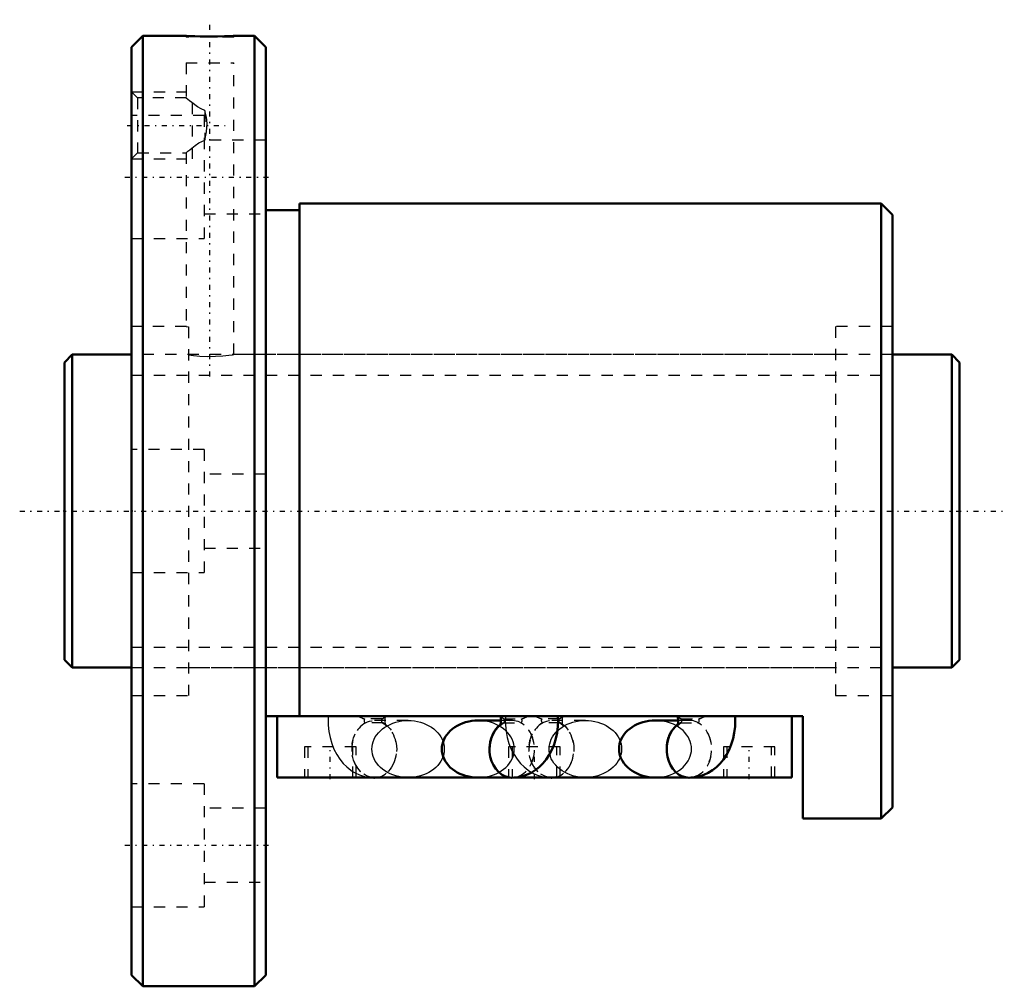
# Model space of a CAD drawing. Header units: millimetres. Extents: x -4 to 84, y -42.5 to 44.
import ezdxf

# ---------------------------------------------------------------- set-up
doc = ezdxf.new("R2010")
doc.units = ezdxf.units.MM
doc.linetypes.add('Center', pattern=[1.5, 0.45, -0.5, 0.05, -0.5])
doc.linetypes.add('Dashed', pattern=[2, 1, -1])
for name, color, linetype, lineweight in [('2d ConnectionPoints', 7, 'Continuous', 50), ('AM_0', 7, 'Continuous', 50), ('AM_5', 3, 'Continuous', 25), ('AM_7', 7, 'Center', 25), ('AM_9', 6, 'Dashed', 25)]:
    doc.layers.add(name, color=color, linetype=linetype, lineweight=lineweight)

# ---------------------------------------------------------------- blocks, each defined once
blk = doc.blocks.new('1_BIF2806V_5RR_Nut_0_in_BIF2806V_5RRG0_80LC0_000_4')
at = {"layer": 'AM_0'}
for p, q in [((7, 42.5), (6, 41.5)), ((10.875, 42.5), (7, 42.5)), ((7, 42.5), (7, -42.5)), ((17, 42.5), (15.099, 42.5)), ((17, 42.5), (17, -42.5)), ((18, 41.5), (17, 42.5)), ((6, 41.5), (6, -41.5)), ((18, 41.5), (18, -41.5)), ((73, 27.5), (21, 27.5)), ((21, 27.5), (21, -18.33)), ((73, 27.5), (73, -27.5)), ((74, 26.5), (73, 27.5)), ((21, 26.9), (18, 26.9)), ((74, 26.5), (74, -26.5)), ((66, -18.33), (18, -18.33)), ((19, -23.83), (19, -18.33)), ((65, -23.83), (65, -18.33)), ((66, -27.5), (66, -18.33)), ((39.015, -18.73), (36.965, -18.73)), ((54.855, -18.72), (52.805, -18.72)), ((39.819, -23.83), (19, -23.83)), ((27.511, -23.836), (27.683, -23.84)), ((55.659, -23.83), (40.153, -23.83)), ((43.351, -23.836), (43.523, -23.84)), ((52.805, -23.82), (55.585, -23.82)), ((65, -23.83), (55.993, -23.83)), ((73, -27.5), (74, -26.5)), ((66, -27.5), (73, -27.5)), ((6, -41.5), (7, -42.5)), ((17, -42.5), (18, -41.5)), ((7, -42.5), (17, -42.5))]:
    blk.add_line(p, q, dxfattribs=at)
for points in [[(15.125, 42.5), (15.069, 42.497), (14.792, 42.485), (14.313, 42.467), (13.686, 42.452), (12.981, 42.447), (12.28, 42.453), (11.659, 42.468), (11.189, 42.485), (10.923, 42.498), (10.875, 42.5)], [(38.956, -18.327), (38.967, -18.362), (38.993, -18.471), (39.011, -18.611), (39.016, -18.77), (39.005, -18.928), (38.981, -19.064), (38.953, -19.161), (38.935, -19.207), (38.933, -19.21)], [(39.997, -23.84), (40.446, -23.811), (40.883, -23.727), (41.304, -23.59), (41.704, -23.403), (42.083, -23.169), (42.436, -22.89), (42.764, -22.567), (43.063, -22.2), (43.331, -21.791), (43.566, -21.343), (43.762, -20.86), (43.917, -20.35), (44.028, -19.82), (44.095, -19.278), (44.117, -18.73), (44.104, -18.33)], [(54.796, -18.327), (54.807, -18.362), (54.833, -18.471), (54.851, -18.611), (54.856, -18.77), (54.845, -18.928), (54.821, -19.064), (54.793, -19.161), (54.775, -19.207), (54.773, -19.21)], [(55.837, -23.84), (56.286, -23.811), (56.723, -23.727), (57.144, -23.59), (57.544, -23.403), (57.923, -23.169), (58.276, -22.89), (58.604, -22.567), (58.903, -22.2), (59.171, -21.791), (59.406, -21.343), (59.602, -20.86), (59.757, -20.35), (59.868, -19.82), (59.935, -19.278), (59.957, -18.73), (59.944, -18.33)], [(36.965, -18.73), (36.683, -18.74), (36.403, -18.769), (36.128, -18.817), (35.858, -18.884), (35.598, -18.969), (35.347, -19.072), (35.109, -19.191), (34.885, -19.327), (34.677, -19.477), (34.486, -19.641), (34.314, -19.817), (34.163, -20.005), (34.032, -20.202), (33.924, -20.408), (33.839, -20.62), (33.778, -20.837), (33.741, -21.058), (33.729, -21.28), (33.741, -21.502), (33.778, -21.723), (33.839, -21.94), (33.924, -22.152), (34.032, -22.358), (34.163, -22.555), (34.314, -22.743), (34.486, -22.919), (34.677, -23.083), (34.885, -23.233), (35.109, -23.369), (35.347, -23.488), (35.598, -23.591), (35.858, -23.676), (36.128, -23.743), (36.403, -23.791), (36.683, -23.82), (36.965, -23.83)], [(52.805, -18.72), (52.523, -18.73), (52.243, -18.759), (51.968, -18.807), (51.698, -18.874), (51.438, -18.959), (51.187, -19.062), (50.949, -19.181), (50.725, -19.317), (50.517, -19.467), (50.326, -19.631), (50.154, -19.807), (50.003, -19.995), (49.872, -20.192), (49.764, -20.398), (49.679, -20.61), (49.618, -20.827), (49.581, -21.048), (49.569, -21.27), (49.581, -21.492), (49.618, -21.713), (49.679, -21.93), (49.764, -22.142), (49.872, -22.348), (50.003, -22.545), (50.154, -22.733), (50.326, -22.909), (50.517, -23.073), (50.725, -23.223), (50.949, -23.359), (51.187, -23.478), (51.438, -23.581), (51.698, -23.666), (51.968, -23.733), (52.243, -23.781), (52.523, -23.81), (52.805, -23.82)]]:
    blk.add_lwpolyline(points, dxfattribs=at)
for centre, major_axis, start_param, end_param in [((39.997, -21.29), (0, 2.55), 0.541559, 3.143023), ((39.997, -21.28), (0, -2.55), 3.687609, 4.71435), ((55.837, -21.29), (0, 2.55), 0.541392, 3.144017), ((55.837, -21.27), (0, -2.55), 3.685442, 4.716311), ((27.683, -21.29), (0, -2.55), 6.194595, 6.371776), ((43.523, -21.29), (0, -2.55), 6.194595, 6.371776)]:
    blk.add_ellipse(centre, major_axis=major_axis, ratio=0.788011, start_param=start_param, end_param=end_param, dxfattribs=at)
at = {"layer": 'AM_5', "linetype": 'Dashed'}
for p, q in [((6, 37.5), (10.875, 37.5)), ((11.44, 31.5), (11.44, 37.5)), ((6, 31.5), (10.875, 31.5))]:
    blk.add_line(p, q, dxfattribs=at)
at = {"layer": 'AM_7'}
for p, q in [((13, 12.05), (13, 43.95)), ((5.602, 34.5), (14.368, 34.5)), ((5.4, 29.878), (18.6, 29.878)), ((23.76, -23.968), (23.76, -20.942)), ((42, -23.968), (42, -20.942)), ((61.2, -23.968), (61.2, -20.942)), ((5.4, -29.878), (18.6, -29.878))]:
    blk.add_line(p, q, dxfattribs=at)
at = {"layer": 'AM_9'}
for p, q in [((10.875, 42.5), (10.875, 42.39)), ((15.125, 42.39), (10.875, 42.39)), ((15.125, 42.39), (15.125, 42.5)), ((10.875, 40.09), (15.125, 40.09)), ((10.875, 40.09), (10.875, 36.941)), ((15.125, 14), (15.125, 40.09)), ((6.541, 36.958), (6, 37.5)), ((10.895, 36.958), (6.541, 36.958)), ((6.541, 36.958), (6.541, 32.041)), ((12.5, 35.378), (6, 35.378)), ((12.5, 35.378), (12.5, 24.378)), ((12.55, 35.816), (12.55, 33.184)), ((18, 33.178), (12.5, 33.178)), ((6, 31.5), (6.541, 32.041)), ((6.541, 32.041), (10.895, 32.041)), ((10.875, 32.059), (10.875, 16.496)), ((12.5, 26.578), (18, 26.578)), ((6, 24.378), (12.5, 24.378)), ((10.903, 16.5), (6, 16.5)), ((10.875, 16.5), (11.1, 16.473)), ((11.1, 16.473), (11.1, -16.5)), ((68.9, 16.5), (68.9, -16.5)), ((74, 16.5), (68.9, 16.5)), ((68.9, 14), (15.119, 14)), ((12.5, 5.5), (6, 5.5)), ((12.5, 5.5), (12.5, -5.5)), ((18, 3.3), (12.5, 3.3)), ((12.5, -3.3), (18, -3.3)), ((6, -5.5), (12.5, -5.5)), ((11.1, -14), (68.9, -14)), ((6, -16.5), (11.1, -16.5)), ((68.9, -16.5), (74, -16.5)), ((28.384, -18.587), (26.824, -18.587)), ((28.463, -18.94), (26.903, -18.94)), ((30.715, -18.73), (27.683, -18.73)), ((39.997, -18.73), (39.015, -18.73)), ((39.217, -18.94), (40.777, -18.94)), ((39.296, -18.587), (40.856, -18.587)), ((44.224, -18.587), (42.664, -18.587)), ((44.303, -18.94), (42.743, -18.94)), ((46.555, -18.72), (43.523, -18.72)), ((55.837, -18.72), (54.855, -18.72)), ((55.057, -18.94), (56.617, -18.94)), ((55.136, -18.587), (56.696, -18.587)), ((26.06, -21.08), (21.46, -21.08)), ((21.46, -21.08), (21.46, -23.83)), ((21.76, -21.08), (21.76, -23.83)), ((25.76, -23.83), (25.76, -21.08)), ((26.06, -23.83), (26.06, -21.08)), ((44.3, -21.08), (39.7, -21.08)), ((39.7, -21.08), (39.7, -23.83)), ((40, -21.08), (40, -23.83)), ((44, -23.83), (44, -21.08)), ((44.3, -23.83), (44.3, -21.08)), ((63.5, -21.08), (58.9, -21.08)), ((58.9, -21.08), (58.9, -23.83)), ((59.2, -21.08), (59.2, -23.83)), ((63.2, -23.83), (63.2, -21.08)), ((63.5, -23.83), (63.5, -21.08)), ((12.5, -24.378), (6, -24.378)), ((12.5, -24.378), (12.5, -35.378)), ((40.153, -23.83), (39.819, -23.83)), ((43.523, -23.82), (46.555, -23.82)), ((55.585, -23.82), (55.837, -23.82)), ((55.993, -23.83), (55.659, -23.83)), ((18, -26.578), (12.5, -26.578)), ((12.5, -33.178), (18, -33.178)), ((6, -35.378), (12.5, -35.378))]:
    blk.add_line(p, q, dxfattribs=at)
for points in [[(12.55, 35.816), (12.207, 35.969), (11.89, 36.162), (11.372, 36.544), (11.189, 36.693), (11.038, 36.82), (10.892, 36.944), (10.875, 36.958)], [(12.55, 33.184), (12.707, 33.907), (12.748, 34.663), (12.683, 35.241), (12.55, 35.816)], [(10.875, 32.041), (10.899, 32.062), (11.042, 32.184), (11.195, 32.312), (11.391, 32.471), (11.678, 32.69), (12.019, 32.922), (12.55, 33.184)], [(11.1, 13.968), (11.523, 13.916), (12.113, 13.866), (12.804, 13.839), (13.511, 13.847), (14.157, 13.886), (14.68, 13.939), (15.016, 13.984), (15.125, 14)], [(23.576, -18.33), (23.565, -18.599), (23.576, -19.149), (23.633, -19.697), (23.736, -20.239), (23.887, -20.771), (24.088, -21.286), (24.34, -21.778), (24.609, -22.189), (24.909, -22.559), (25.238, -22.885), (25.592, -23.166), (25.755, -23.274)], [(28.663, -18.73), (28.664, -18.71), (28.675, -18.552), (28.699, -18.416), (28.723, -18.329)], [(39.416, -18.33), (39.405, -18.599), (39.403, -18.73)], [(44.504, -18.72), (44.504, -18.71), (44.515, -18.552), (44.539, -18.416), (44.563, -18.329)], [(30.715, -23.83), (30.433, -23.82), (30.153, -23.791), (29.877, -23.743), (29.608, -23.676), (29.347, -23.591), (29.097, -23.488), (28.859, -23.369), (28.635, -23.233), (28.427, -23.083), (28.236, -22.919), (28.064, -22.743), (27.912, -22.555), (27.782, -22.358), (27.674, -22.152), (27.589, -21.94), (27.528, -21.723), (27.491, -21.502), (27.479, -21.28), (27.491, -21.058), (27.528, -20.837), (27.589, -20.62), (27.674, -20.408), (27.782, -20.202), (27.912, -20.005), (28.064, -19.817), (28.236, -19.641), (28.427, -19.477), (28.635, -19.327), (28.859, -19.191), (29.097, -19.072), (29.347, -18.969), (29.608, -18.884), (29.877, -18.817), (30.153, -18.769), (30.433, -18.74), (30.715, -18.73)], [(28.424, -18.93), (28.567, -19.024), (28.574, -19.029)], [(28.574, -19.029), (28.677, -19.123), (28.733, -19.188), (28.747, -19.21)], [(28.731, -19.172), (28.713, -19.118), (28.687, -19.009), (28.669, -18.869), (28.663, -18.73)], [(28.747, -19.21), (28.747, -19.21), (28.736, -19.186), (28.731, -19.172)], [(30.715, -18.73), (30.997, -18.74), (31.277, -18.769), (31.552, -18.817), (31.822, -18.884), (32.082, -18.969), (32.333, -19.072), (32.571, -19.191), (32.795, -19.327), (33.003, -19.477), (33.194, -19.641), (33.366, -19.817), (33.517, -20.005), (33.648, -20.202), (33.756, -20.408), (33.841, -20.62), (33.902, -20.837), (33.939, -21.058), (33.951, -21.28), (33.939, -21.502), (33.902, -21.723), (33.841, -21.94), (33.756, -22.152), (33.648, -22.358), (33.517, -22.555), (33.366, -22.743), (33.194, -22.919), (33.003, -23.083), (32.795, -23.233), (32.571, -23.369), (32.333, -23.488), (32.082, -23.591), (31.822, -23.676), (31.552, -23.743), (31.277, -23.791), (30.997, -23.82), (30.715, -23.83)], [(36.965, -23.83), (37.247, -23.82), (37.527, -23.791), (37.803, -23.743), (38.072, -23.676), (38.333, -23.591), (38.583, -23.488), (38.821, -23.369), (39.045, -23.233), (39.253, -23.083), (39.444, -22.919), (39.616, -22.743), (39.768, -22.555), (39.898, -22.358), (40.006, -22.152), (40.091, -21.94), (40.152, -21.723), (40.189, -21.502), (40.201, -21.28), (40.189, -21.058), (40.152, -20.837), (40.091, -20.62), (40.006, -20.408), (39.898, -20.202), (39.768, -20.005), (39.616, -19.817), (39.444, -19.641), (39.253, -19.477), (39.045, -19.327), (38.821, -19.191), (38.583, -19.072), (38.333, -18.969), (38.072, -18.884), (37.803, -18.817), (37.527, -18.769), (37.247, -18.74), (36.965, -18.73)], [(38.933, -19.21), (38.94, -19.199), (38.986, -19.141), (39.088, -19.044), (39.257, -18.929)], [(39.403, -18.73), (39.416, -19.149), (39.473, -19.697), (39.576, -20.239), (39.727, -20.771), (39.928, -21.286), (39.994, -21.427)], [(46.555, -23.82), (46.273, -23.81), (45.993, -23.781), (45.717, -23.733), (45.448, -23.666), (45.187, -23.581), (44.937, -23.478), (44.699, -23.359), (44.475, -23.223), (44.267, -23.073), (44.076, -22.909), (43.904, -22.733), (43.752, -22.545), (43.622, -22.348), (43.514, -22.142), (43.429, -21.93), (43.368, -21.713), (43.331, -21.492), (43.319, -21.27), (43.331, -21.048), (43.368, -20.827), (43.429, -20.61), (43.514, -20.398), (43.622, -20.192), (43.752, -19.995), (43.904, -19.807), (44.076, -19.631), (44.267, -19.467), (44.475, -19.317), (44.699, -19.181), (44.937, -19.062), (45.187, -18.959), (45.448, -18.874), (45.717, -18.807), (45.993, -18.759), (46.273, -18.73), (46.555, -18.72)], [(44.264, -18.93), (44.407, -19.024), (44.517, -19.123), (44.573, -19.188), (44.587, -19.21)], [(44.571, -19.172), (44.553, -19.118), (44.527, -19.009), (44.509, -18.869), (44.504, -18.72)], [(44.587, -19.21), (44.587, -19.21), (44.576, -19.186), (44.571, -19.172)], [(46.555, -18.72), (46.837, -18.73), (47.117, -18.759), (47.392, -18.807), (47.662, -18.874), (47.922, -18.959), (48.173, -19.062), (48.411, -19.181), (48.635, -19.317), (48.843, -19.467), (49.034, -19.631), (49.206, -19.807), (49.357, -19.995), (49.488, -20.192), (49.596, -20.398), (49.681, -20.61), (49.742, -20.827), (49.779, -21.048), (49.791, -21.27)], [(56.041, -21.27), (56.029, -21.048), (55.992, -20.827), (55.931, -20.61), (55.846, -20.398), (55.738, -20.192), (55.608, -19.995), (55.456, -19.807), (55.284, -19.631), (55.093, -19.467), (54.885, -19.317), (54.661, -19.181), (54.423, -19.062), (54.173, -18.959), (53.912, -18.874), (53.643, -18.807), (53.367, -18.759), (53.087, -18.73), (52.805, -18.72)], [(54.773, -19.21), (54.78, -19.199), (54.826, -19.141), (54.928, -19.044), (55.097, -18.929)], [(39.994, -21.427), (40.18, -21.778), (40.449, -22.189), (40.749, -22.559), (41.078, -22.885), (41.432, -23.166), (41.757, -23.371)], [(49.791, -21.27), (49.779, -21.492), (49.742, -21.713), (49.681, -21.93), (49.596, -22.142), (49.488, -22.348), (49.357, -22.545), (49.206, -22.733), (49.034, -22.909), (48.843, -23.073), (48.635, -23.223), (48.411, -23.359), (48.173, -23.478), (47.922, -23.581), (47.662, -23.666), (47.392, -23.733), (47.117, -23.781), (46.837, -23.81), (46.555, -23.82)], [(52.805, -23.82), (53.087, -23.81), (53.367, -23.781), (53.643, -23.733), (53.912, -23.666), (54.173, -23.581), (54.423, -23.478), (54.661, -23.359), (54.885, -23.223), (55.093, -23.073), (55.284, -22.909), (55.456, -22.733), (55.608, -22.545), (55.738, -22.348), (55.846, -22.142), (55.931, -21.93), (55.992, -21.713), (56.029, -21.492), (56.041, -21.27)], [(25.755, -23.274), (25.969, -23.399), (26.363, -23.584), (26.816, -23.732), (27.274, -23.816), (27.511, -23.836)], [(41.757, -23.371), (41.809, -23.399), (42.203, -23.584), (42.656, -23.732), (43.114, -23.816), (43.351, -23.836)]]:
    blk.add_lwpolyline(points, dxfattribs=at)
for centre, major_axis, ratio, start_param, end_param in [((26.674, -16.787), (-2.056, 1.508), 0.603651, 1.793338, 2.05445), ((26.674, -16.787), (-2.056, 1.508), 0.603651, 2.851839, 3.112951), ((41.006, -16.787), (-2.056, -1.508), 0.603651, 0.028642, 0.289754), ((41.006, -16.787), (-2.056, -1.508), 0.603651, 1.087143, 1.348255), ((42.514, -16.787), (-2.056, 1.508), 0.603651, 1.793338, 2.05445), ((42.514, -16.787), (-2.056, 1.508), 0.603651, 2.851839, 3.112951), ((56.846, -16.787), (-2.056, -1.508), 0.603651, 0.028642, 0.289754), ((56.846, -16.787), (-2.056, -1.508), 0.603651, 1.087143, 1.348255), ((27.683, -21.29), (0, -2.55), 0.788011, 3.540287, 6.194595), ((26.903, -18.74), (0, 0.2), 0.615661, 0.698132, 3.141593), ((27.683, -21.29), (0, -2.55), 0.788011, 0.08859, 2.742898), ((28.463, -18.74), (0, 0.2), 0.615661, 0.698132, 3.141593), ((39.997, -21.28), (0, -2.55), 0.788011, 4.71435, 9.970794), ((39.997, -21.29), (0, 2.55), 0.788011, 0.398694, 0.541559), ((39.217, -18.74), (0, -0.2), 0.615661, 6.283185, 8.726646), ((39.997, -21.29), (0, 2.55), 0.788011, 3.143023, 5.884491), ((40.777, -18.74), (0, -0.2), 0.615661, 6.283185, 8.726646), ((43.523, -21.29), (0, -2.55), 0.788011, 3.540287, 6.194595), ((42.743, -18.74), (0, 0.2), 0.615661, 0.698132, 3.141593), ((43.523, -21.29), (0, -2.55), 0.788011, 0.08859, 2.742898), ((44.303, -18.74), (0, 0.2), 0.615661, 0.698132, 3.141593), ((55.837, -21.27), (0, -2.55), 0.788011, 4.716311, 9.968627), ((55.837, -21.29), (0, 2.55), 0.788011, 0.398694, 0.541392), ((55.057, -18.74), (0, -0.2), 0.615661, 0, 2.443461), ((55.837, -21.29), (0, 2.55), 0.788011, 3.144017, 5.884491), ((56.617, -18.74), (0, -0.2), 0.615661, 0, 2.443461)]:
    blk.add_ellipse(centre, major_axis=major_axis, ratio=ratio, start_param=start_param, end_param=end_param, dxfattribs=at)
for centre in [(27.683, -21.28), (43.523, -21.27)]:
    blk.add_ellipse(centre, major_axis=(0, -2.55), ratio=0.788011, dxfattribs=at)
blk = doc.blocks.new('2_BIF2806V_5RR000_Shaft_0_in_BIF2806V_5RRG0_80LC0_000_4')
at = {"layer": 'AM_0'}
for p, q in [((0.7, 14), (0, 13.3)), ((0, 13.3), (0, -13.3)), ((6, 14), (0.7, 14)), ((0.7, 14), (0.7, -14)), ((79.3, 14), (74, 14)), ((79.3, 14), (79.3, -14)), ((80, 13.3), (79.3, 14)), ((80, 13.3), (80, -13.3)), ((0, -13.3), (0.7, -14)), ((0.7, -14), (6, -14)), ((74, -14), (79.3, -14)), ((79.3, -14), (80, -13.3))]:
    blk.add_line(p, q, dxfattribs=at)
at = {"layer": 'AM_5', "linetype": 'Dashed'}
for p, q in [((6, 12.1595), (74, 12.1595)), ((6, -12.1595), (74, -12.1595))]:
    blk.add_line(p, q, dxfattribs=at)
at = {"layer": 'AM_7'}
blk.add_line((-4, 0), (84, 0), dxfattribs=at)
at = {"layer": 'AM_9'}
for p, q in [((74, 14), (6, 14)), ((6, -14), (74, -14))]:
    blk.add_line(p, q, dxfattribs=at)

msp = doc.modelspace()

# ---------------------------------------------------------------- linework, layer by layer
at = {"layer": '2d ConnectionPoints'}
for p in [(0, 0), (6, 0)]:
    msp.add_point(p, dxfattribs=at)

# ---------------------------------------------------------------- block references
for name in ['1_BIF2806V_5RR_Nut_0_in_BIF2806V_5RRG0_80LC0_000_4', '2_BIF2806V_5RR000_Shaft_0_in_BIF2806V_5RRG0_80LC0_000_4']:
    msp.add_blockref(name, (0, 0))

doc.saveas('drawing.dxf')
